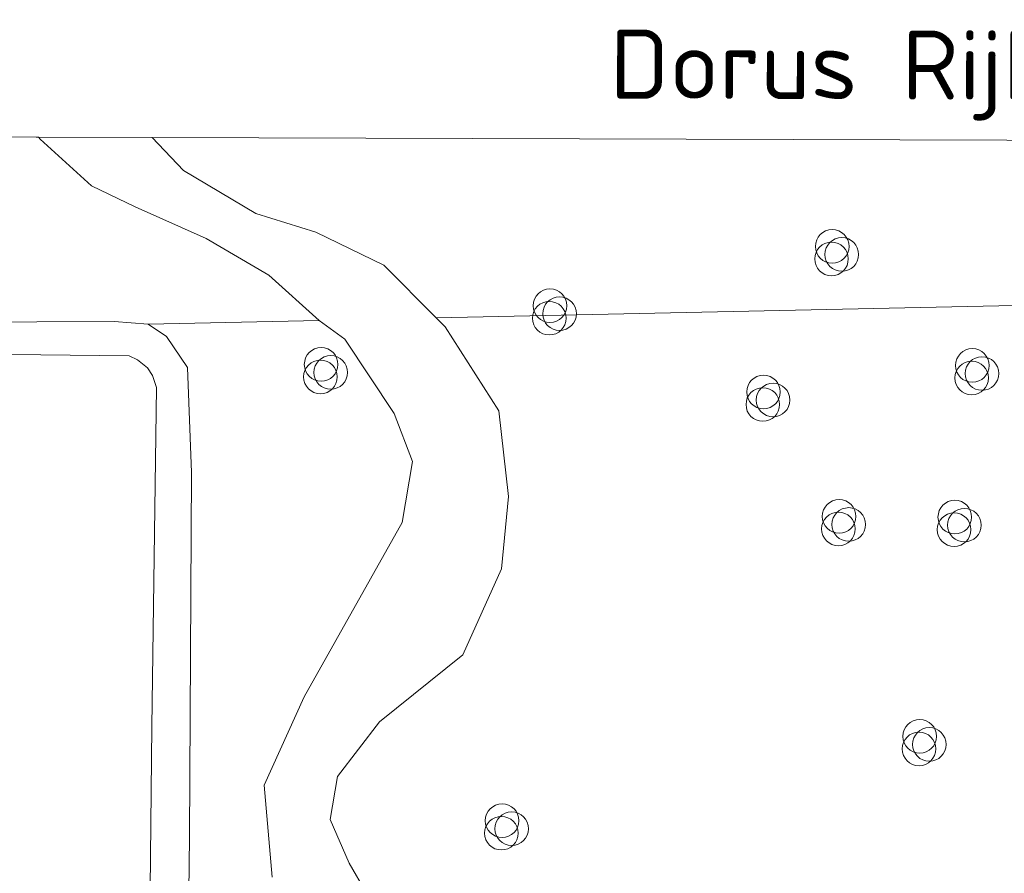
# Model space of a CAD drawing. Header units: millimetres. Extents: x -187868 to 301860, y -188076 to 283730.
# Tile 4 of 17: x -64174 to -29041, y 38532 to 69000. Entities that reach past the tile are written whole.
import ezdxf

# ---------------------------------------------------------------- set-up
doc = ezdxf.new("R2010")
doc.units = ezdxf.units.MM
doc.linetypes.add('IMPORT-HIDDEN2', pattern=[0])
for name, color, linetype, lineweight in [('ADRES_STRAATNAAM', 7, 'Continuous', 13), ('BEGROEIDTERREINDEEL', 7, 'IMPORT-HIDDEN2', 13), ('ONDERSTEUNENDWATERDEEL', 7, 'Continuous', 13), ('VEGETATIEOBJECT', 7, 'Continuous', 13), ('WATERDEEL', 7, 'Continuous', 13)]:
    doc.layers.add(name, color=color, linetype=linetype, lineweight=lineweight)
for name, color, linetype, lineweight, true_color in [('BORD', 9, 'Continuous', 13, 0x808080), ('kaart_84590_405118_500_dwg', 7, 'Continuous', 13, 0xc0c0c0), ('WEGDEEL', 9, 'Continuous', 13, 0x808080)]:
    doc.layers.add(name, color=color, linetype=linetype, lineweight=lineweight, true_color=true_color)
doc.styles.add('ISOCPEUR_2', font='isocpeur.ttf', dxfattribs={"height": 2466.560934})

# ---------------------------------------------------------------- blocks, each defined once
blk = doc.blocks.new('kaart_84590_405118_500_dwg_VEGETATIEOBJECT-2298152-10 situatie _plotview_')
at = {"layer": 'VEGETATIEOBJECT'}
for centre in [(0, 200), (-200, -200), (200, -200)]:
    blk.add_circle(centre, 600, dxfattribs=at)
blk = doc.blocks.new('kaart_84590_405118_500_dwg-1799703-10 situatie _plotview_')
at = {"layer": 'BEGROEIDTERREINDEEL', "linetype": 'Continuous', "flags": 128}
blk.add_lwpolyline([(-134790, 90252), (-136257, 83581), (-115927, 74867), (-114845, 74298), (-109201, 71994), (-110207, 74191), (-111737, 76286), (-113606, 78326), (-114739, 79629), (-115759, 81895), (-115790, 81979), (-115858, 82009), (-127365, 87040), (-127759, 87202), (-129722, 88008)], close=True, dxfattribs=at)
for points in [[(-118640, 54429), (-117599, 57554), (-115035, 59877), (-109347, 64203), (-108145, 66046), (-108065, 67888), (-108626, 71013), (-109201, 71994), (-114845, 74298), (-114425, 73633), (-114182, 72324), (-115534, 68826), (-120777, 56912), (-133577, 28351)], [(-67645, 55029), (-105328, 70413), (-105165, 69999), (-104599, 66486), (-105505, 63541), (-106751, 61275), (-109244, 59009), (-112926, 57989), (-115079, 56800), (-115928, 55497), (-115928, 53797), (-115362, 48982)]]:
    blk.add_lwpolyline(points, dxfattribs=at)
at = {"layer": 'BORD', "flags": 128}
blk.add_lwpolyline([(-28258, 43706), (-112074, 80354), (-111510, 78836), (-109754, 76400), (-108054, 74927), (-106298, 72888), (-105328, 70413), (-67645, 55029)], dxfattribs=at)
at = {"layer": 'ONDERSTEUNENDWATERDEEL', "flags": 128}
for points in [[(-133577, 28351), (-120777, 56912), (-115534, 68826), (-114182, 72324), (-114425, 73633), (-114845, 74298), (-115927, 74867), (-136257, 83581), (-137325, 83212), (-138168, 82374), (-138990, 80618), (-139441, 78635), (-139264, 77949), (-138909, 77193), (-137000, 75557), (-133802, 73918), (-132420, 72933), (-131096, 71682), (-130748, 70877), (-130718, 69745), (-130859, 69182), (-131140, 68446), (-132543, 65464), (-140051, 49034)], [(-136111, 82561), (-115921, 73539), (-115705, 73285), (-115492, 72884), (-115438, 72554), (-115477, 72103), (-120446, 61060), (-128453, 43104)]]:
    blk.add_lwpolyline(points, dxfattribs=at)
at = {"layer": 'WATERDEEL', "flags": 128}
blk.add_lwpolyline([(-128453, 43104), (-120446, 61060), (-115477, 72103), (-115438, 72554), (-115492, 72884), (-115705, 73285), (-115921, 73539), (-136111, 82561)], dxfattribs=at)
at = {"layer": 'WEGDEEL', "flags": 128}
for points in [[(-125557, 91766), (-127759, 87202), (-127365, 87040), (-115858, 82009), (-115790, 81979), (-112074, 80354), (-28258, 43706), (-19570, 41161), (-13103, 38332), (-11033, 42981)], [(-115362, 48982), (-115928, 53797), (-115928, 55497), (-115079, 56800), (-112926, 57989), (-109244, 59009), (-106751, 61275), (-105505, 63541), (-104599, 66486), (-105165, 69999), (-105328, 70413), (-106298, 72888), (-108054, 74927), (-109754, 76400), (-111510, 78836), (-112074, 80354), (-115790, 81979)], [(-115790, 81979), (-115759, 81895), (-114739, 79629), (-113606, 78326), (-111737, 76286), (-110207, 74191), (-109201, 71994), (-108626, 71013), (-108065, 67888), (-108145, 66046), (-109347, 64203), (-115035, 59877), (-117599, 57554), (-118640, 54429)]]:
    blk.add_lwpolyline(points, dxfattribs=at)
for p in [(-109758, 70327), (-101434, 69002), (-91353, 66936), (-95669, 63144), (-88455, 61048), (-94960, 57996), (-91183, 56331), (-110313, 52817), (-95445, 49649)]:
    blk.add_blockref('kaart_84590_405118_500_dwg_VEGETATIEOBJECT-2298152-10 situatie _plotview_', p)
at = {"layer": 'ADRES_STRAATNAAM', "insert": (-81857, 71411), "char_height": 2466.56, "width": 35668.09, "attachment_point": 2, "rotation": 336.4, "line_spacing_factor": 1.149209, "style": 'ISOCPEUR_2'}
blk.add_mtext('Dorus Rijkersstraat', dxfattribs=at)

msp = doc.modelspace()

# ---------------------------------------------------------------- block references
at = {"layer": 'kaart_84590_405118_500_dwg', "color": 8, "true_color": 0x808080, "rotation": 23.44317488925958}
msp.add_blockref('kaart_84590_405118_500_dwg-1799703-10 situatie _plotview_', (75339, 35657), dxfattribs=at)

doc.saveas('drawing.dxf')
